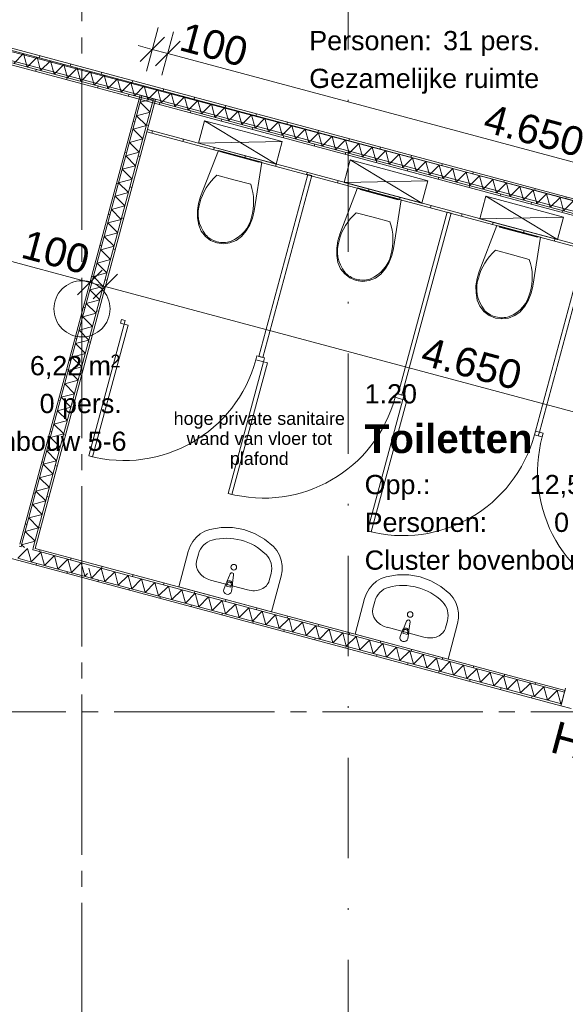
# Model space of a CAD drawing. Header units: millimetres. Extents: x 10 to 584, y 10 to 831.
# Tile 17 of 61: x 218 to 252, y 349 to 410. Entities that reach past the tile are written whole.
import ezdxf
from ezdxf.xclip import XClip

# ---------------------------------------------------------------- set-up
doc = ezdxf.new("R2010")
doc.units = ezdxf.units.MM
doc.header["$MEASUREMENT"] = 0
doc.header["$XCLIPFRAME"] = 0
doc.linetypes.add('B0204', pattern=[13, 10, -1, 1, -1])
doc.linetypes.add('B0302', pattern=[12.51, 6.26, -3.125, 0, -3.125])
for name, color, linetype in [('21 Buitenwanden', 7, 'Continuous'), ('22 NC Binnenwanden', 7, 'Continuous'), ('22 NC Binnenwanden Deuren', 7, 'Continuous'), ('22 NC Binnenwanden Deurlabels', 7, 'Continuous'), ('22 NC Binnenwanden Doorsnede-arcering', 7, 'Continuous'), ('22 NC Binnenwanden Laagscheidingslijnen', 7, 'Continuous'), ('23 Vloeren', 7, 'Continuous'), ('28 Draagconstructies', 7, 'Continuous'), ('74 Sanitair', 7, 'Continuous'), ('A Lijn doorsnede', 7, 'Continuous'), ('A Stramien', 7, 'Continuous'), ('Info Algemeen', 7, 'Continuous'), ('Maatvoering 1_ 50_100', 7, 'Continuous'), ('Z Ruimtefuncties', 7, 'Continuous')]:
    doc.layers.add(name, color=color, linetype=linetype)
doc.styles.add('GENERATED_STYLE_1', font='txt')
doc.styles.add('GENERATED_STYLE_3', font='txt')
pattern_1 = [(255, (78, 259.1879), (-1.931852, 0.517638), [])]
pattern_2 = [(345, (78, 259.1879), (0.517638, 1.931852), [])]
pattern_3 = [(255, (78, 259.1879), (-1.931852, 0.517638), [])]
pattern_4 = [(75, (78, 259.1879), (-1.931852, 0.517638), [])]

# ---------------------------------------------------------------- blocks, each defined once
blk = doc.blocks.new('*X112')
at = {"layer": '22 NC Binnenwanden Doorsnede-arcering', "color": 7, "linetype": 'Continuous', "lineweight": 0}
for p, q in [((222.431, 376.153), (222.594, 375.543)), ((223.206, 376.156), (222.594, 375.543)), ((223.206, 376.156), (223.431, 375.319)), ((224.043, 375.932), (223.431, 375.319)), ((224.043, 375.932), (224.267, 375.095)), ((224.88, 375.707), (224.267, 375.095)), ((224.88, 375.707), (225.104, 374.871)), ((225.716, 375.483), (225.104, 374.871)), ((225.716, 375.483), (225.94, 374.647)), ((226.553, 375.259), (225.94, 374.647)), ((226.553, 375.259), (226.777, 374.423)), ((227.389, 375.035), (226.777, 374.423)), ((227.389, 375.035), (227.613, 374.198)), ((228.226, 374.811), (227.613, 374.198)), ((228.226, 374.811), (228.45, 373.974)), ((229.062, 374.587), (228.45, 373.974)), ((229.062, 374.587), (229.286, 373.75)), ((229.899, 374.363), (229.286, 373.75)), ((229.899, 374.363), (230.123, 373.526)), ((230.735, 374.138), (230.123, 373.526)), ((230.735, 374.138), (230.959, 373.302)), ((231.572, 373.914), (230.959, 373.302)), ((231.572, 373.914), (231.796, 373.078)), ((232.408, 373.69), (231.796, 373.078)), ((232.408, 373.69), (232.632, 372.854)), ((233.245, 373.466), (232.632, 372.854)), ((233.245, 373.466), (233.469, 372.629)), ((234.081, 373.242), (233.469, 372.629)), ((234.081, 373.242), (234.305, 372.405)), ((234.918, 373.018), (234.305, 372.405)), ((234.918, 373.018), (235.142, 372.181)), ((235.754, 372.794), (235.142, 372.181)), ((235.754, 372.794), (235.978, 371.957)), ((236.591, 372.569), (235.978, 371.957)), ((236.591, 372.569), (236.815, 371.733)), ((237.427, 372.345), (236.815, 371.733)), ((237.427, 372.345), (237.651, 371.509)), ((238.264, 372.121), (237.651, 371.509)), ((238.264, 372.121), (238.488, 371.285)), ((239.1, 371.897), (238.488, 371.285)), ((239.1, 371.897), (239.324, 371.06)), ((239.937, 371.673), (239.324, 371.06)), ((239.937, 371.673), (240.161, 370.836)), ((240.773, 371.449), (240.161, 370.836)), ((240.773, 371.449), (240.997, 370.612)), ((241.61, 371.225), (240.997, 370.612)), ((241.61, 371.225), (241.834, 370.388)), ((242.446, 371), (241.834, 370.388)), ((242.446, 371), (242.671, 370.164)), ((243.283, 370.776), (242.671, 370.164)), ((243.283, 370.776), (243.507, 369.94)), ((244.119, 370.552), (243.507, 369.94)), ((244.119, 370.552), (244.344, 369.716)), ((244.956, 370.328), (244.344, 369.716)), ((244.956, 370.328), (245.18, 369.491)), ((245.792, 370.104), (245.18, 369.491)), ((245.792, 370.104), (246.017, 369.267)), ((246.629, 369.88), (246.017, 369.267)), ((246.629, 369.88), (246.853, 369.043)), ((247.465, 369.656), (246.853, 369.043)), ((247.465, 369.656), (247.69, 368.819)), ((248.302, 369.431), (247.69, 368.819)), ((248.302, 369.431), (248.526, 368.595)), ((249.138, 369.207), (248.526, 368.595)), ((249.138, 369.207), (249.363, 368.371)), ((249.975, 368.983), (249.363, 368.371)), ((249.975, 368.983), (250.199, 368.147)), ((250.812, 368.759), (250.199, 368.147)), ((250.812, 368.759), (251.036, 367.922)), ((251.648, 368.535), (251.036, 367.922)), ((251.648, 368.535), (251.872, 367.698)), ((251.92, 367.746), (251.872, 367.698))]:
    blk.add_line(p, q, dxfattribs=at)
blk = doc.blocks.new('*X114')
at = {"layer": '22 NC Binnenwanden Doorsnede-arcering', "color": 7, "linetype": 'Continuous', "lineweight": 0}
for q in [(218.237, 377.617), (218.41, 377.441)]:
    blk.add_line((218.235, 377.616), q, dxfattribs=at)
blk = doc.blocks.new('*X115')
at = {"layer": '22 NC Binnenwanden Doorsnede-arcering', "color": 7, "linetype": 'Continuous', "lineweight": 0}
for p, q in [((225.631, 405.221), (226.447, 405.44)), ((225.631, 405.221), (226.244, 404.609)), ((225.407, 404.385), (226.244, 404.609)), ((225.407, 404.385), (226.02, 403.772)), ((225.183, 403.548), (226.02, 403.772)), ((225.183, 403.548), (225.795, 402.936)), ((224.959, 402.712), (225.795, 402.936)), ((224.959, 402.712), (225.571, 402.099)), ((224.735, 401.875), (225.571, 402.099)), ((224.735, 401.875), (225.347, 401.263)), ((224.511, 401.039), (225.347, 401.263)), ((224.511, 401.039), (225.123, 400.426)), ((224.287, 400.202), (225.123, 400.426)), ((224.287, 400.202), (224.899, 399.59)), ((224.062, 399.366), (224.899, 399.59)), ((224.062, 399.366), (224.675, 398.753)), ((223.838, 398.529), (224.675, 398.753)), ((223.838, 398.529), (224.451, 397.917)), ((223.614, 397.693), (224.451, 397.917)), ((223.614, 397.693), (224.226, 397.08)), ((223.39, 396.856), (224.226, 397.08)), ((223.39, 396.856), (224.002, 396.244)), ((223.166, 396.02), (224.002, 396.244)), ((223.166, 396.02), (223.778, 395.407)), ((222.942, 395.183), (223.778, 395.407)), ((222.942, 395.183), (223.554, 394.571)), ((222.718, 394.347), (223.554, 394.571)), ((222.718, 394.347), (223.33, 393.734)), ((222.493, 393.51), (223.33, 393.734)), ((222.493, 393.51), (223.106, 392.898)), ((222.269, 392.674), (223.106, 392.898)), ((222.269, 392.674), (222.882, 392.061)), ((222.045, 391.837), (222.882, 392.061)), ((222.045, 391.837), (222.657, 391.225)), ((221.821, 391.001), (222.657, 391.225)), ((221.821, 391.001), (222.433, 390.388)), ((221.597, 390.164), (222.433, 390.388)), ((221.597, 390.164), (222.209, 389.552)), ((221.373, 389.327), (222.209, 389.552)), ((221.373, 389.327), (221.985, 388.715)), ((221.148, 388.491), (221.985, 388.715)), ((221.148, 388.491), (221.761, 387.879)), ((220.924, 387.654), (221.761, 387.879)), ((220.924, 387.654), (221.537, 387.042)), ((220.7, 386.818), (221.537, 387.042)), ((220.7, 386.818), (221.313, 386.206)), ((220.476, 385.981), (221.313, 386.206)), ((220.476, 385.981), (221.088, 385.369)), ((220.252, 385.145), (221.088, 385.369)), ((220.252, 385.145), (220.864, 384.533)), ((220.028, 384.308), (220.864, 384.533)), ((220.028, 384.308), (220.64, 383.696)), ((219.804, 383.472), (220.64, 383.696)), ((219.804, 383.472), (220.416, 382.86)), ((219.579, 382.635), (220.416, 382.86)), ((219.579, 382.635), (220.192, 382.023)), ((219.355, 381.799), (220.192, 382.023)), ((219.355, 381.799), (219.968, 381.186)), ((219.131, 380.962), (219.968, 381.186)), ((219.131, 380.962), (219.744, 380.35)), ((218.907, 380.126), (219.744, 380.35)), ((218.907, 380.126), (219.519, 379.513)), ((218.683, 379.289), (219.519, 379.513)), ((218.683, 379.289), (219.295, 378.677)), ((218.459, 378.453), (219.295, 378.677)), ((218.459, 378.453), (219.071, 377.84)), ((218.237, 377.617), (219.071, 377.84))]:
    blk.add_line(p, q, dxfattribs=at)
blk = doc.blocks.new('*X119')
at = {"layer": '22 NC Binnenwanden Doorsnede-arcering', "color": 7, "linetype": 'Continuous', "lineweight": 0}
for p, q in [((218.359, 408.254), (217.746, 407.642)), ((218.359, 408.254), (218.583, 407.418)), ((219.195, 408.03), (218.583, 407.418)), ((219.195, 408.03), (219.419, 407.194)), ((220.032, 407.806), (219.419, 407.194)), ((220.032, 407.806), (220.256, 406.97)), ((220.868, 407.582), (220.256, 406.97)), ((220.868, 407.582), (221.092, 406.745)), ((221.705, 407.358), (221.092, 406.745)), ((221.705, 407.358), (221.929, 406.521)), ((222.541, 407.134), (221.929, 406.521)), ((222.541, 407.134), (222.765, 406.297)), ((223.378, 406.909), (222.765, 406.297)), ((223.378, 406.909), (223.602, 406.073)), ((224.214, 406.685), (223.602, 406.073)), ((224.214, 406.685), (224.438, 405.849)), ((225.051, 406.461), (224.438, 405.849)), ((225.051, 406.461), (225.275, 405.625)), ((225.887, 406.237), (225.275, 405.625)), ((225.887, 406.237), (226.111, 405.401)), ((226.724, 406.013), (226.111, 405.401)), ((226.724, 406.013), (226.948, 405.176)), ((227.56, 405.789), (226.948, 405.176)), ((227.56, 405.789), (227.784, 404.952)), ((228.397, 405.565), (227.784, 404.952)), ((228.397, 405.565), (228.621, 404.728)), ((229.233, 405.34), (228.621, 404.728)), ((229.233, 405.34), (229.458, 404.504)), ((230.07, 405.116), (229.458, 404.504)), ((230.07, 405.116), (230.294, 404.28)), ((230.906, 404.892), (230.294, 404.28)), ((230.906, 404.892), (231.131, 404.056)), ((231.743, 404.668), (231.131, 404.056)), ((231.743, 404.668), (231.967, 403.832)), ((232.579, 404.444), (231.967, 403.832)), ((232.579, 404.444), (232.804, 403.607)), ((233.416, 404.22), (232.804, 403.607)), ((233.416, 404.22), (233.64, 403.383)), ((234.252, 403.996), (233.64, 403.383)), ((234.252, 403.996), (234.477, 403.159)), ((235.089, 403.771), (234.477, 403.159)), ((235.089, 403.771), (235.313, 402.935)), ((235.926, 403.547), (235.313, 402.935)), ((235.926, 403.547), (236.15, 402.711)), ((236.762, 403.323), (236.15, 402.711)), ((236.762, 403.323), (236.986, 402.487)), ((237.599, 403.099), (236.986, 402.487)), ((237.599, 403.099), (237.823, 402.263)), ((238.435, 402.875), (237.823, 402.263)), ((238.435, 402.875), (238.659, 402.038)), ((239.272, 402.651), (238.659, 402.038)), ((239.272, 402.651), (239.496, 401.814)), ((240.108, 402.427), (239.496, 401.814)), ((240.108, 402.427), (240.332, 401.59)), ((240.945, 402.202), (240.332, 401.59)), ((240.945, 402.202), (241.169, 401.366)), ((241.781, 401.978), (241.169, 401.366)), ((241.781, 401.978), (242.005, 401.142)), ((242.618, 401.754), (242.005, 401.142)), ((242.618, 401.754), (242.842, 400.918)), ((243.454, 401.53), (242.842, 400.918)), ((243.454, 401.53), (243.678, 400.694)), ((244.291, 401.306), (243.678, 400.694)), ((244.291, 401.306), (244.515, 400.469)), ((245.127, 401.082), (244.515, 400.469)), ((245.127, 401.082), (245.351, 400.245)), ((245.964, 400.858), (245.351, 400.245)), ((245.964, 400.858), (246.188, 400.021)), ((246.8, 400.633), (246.188, 400.021)), ((246.8, 400.633), (247.024, 399.797)), ((247.637, 400.409), (247.024, 399.797)), ((247.637, 400.409), (247.861, 399.573)), ((248.473, 400.185), (247.861, 399.573)), ((248.473, 400.185), (248.697, 399.349)), ((249.31, 399.961), (248.697, 399.349)), ((249.31, 399.961), (249.534, 399.125)), ((250.146, 399.737), (249.534, 399.125)), ((250.146, 399.737), (250.37, 398.9)), ((250.983, 399.513), (250.37, 398.9)), ((250.983, 399.513), (251.207, 398.676)), ((251.819, 399.289), (251.207, 398.676)), ((251.819, 399.289), (252.043, 398.452)), ((252.656, 399.064), (252.043, 398.452))]:
    blk.add_line(p, q, dxfattribs=at)
blk = doc.blocks.new('*X292')
at = {"layer": '22 NC Binnenwanden Doorsnede-arcering', "color": 7, "linetype": 'Continuous', "lineweight": 0}
for p in [(218.015, 376.798), (218.778, 376.746)]:
    blk.add_line(p, (218.606, 377.389), dxfattribs=at)
blk = doc.blocks.new('*X293')
at = {"layer": '22 NC Binnenwanden Doorsnede-arcering', "color": 7, "linetype": 'Continuous', "lineweight": 0}
for p, q in [((218.83, 376.552), (219.442, 377.164)), ((219.666, 376.328), (219.442, 377.164)), ((218.83, 376.552), (218.778, 376.746)), ((219.666, 376.328), (220.279, 376.94)), ((220.503, 376.104), (220.279, 376.94)), ((220.503, 376.104), (221.115, 376.716)), ((221.339, 375.88), (221.115, 376.716)), ((221.339, 375.88), (221.952, 376.492)), ((222.176, 375.655), (221.952, 376.492)), ((222.176, 375.655), (222.342, 375.822))]:
    blk.add_line(p, q, dxfattribs=at)
blk = doc.blocks.new('Drawing_2_2', base_point=(78, 259.188))
at = {"layer": '22 NC Binnenwanden Doorsnede-arcering', "linetype": 'Continuous', "lineweight": 0, "true_color": 0x000000}
h = blk.add_hatch(dxfattribs=at)
h.set_pattern_fill('930_Lijnen_vert_200_0002', color=18, style=0, pattern_type=2)
h.set_pattern_definition(pattern_3)
h.paths.add_polyline_path([(289.565, 389.304), (211.23, 410.294), (211.198, 410.173), (289.533, 389.183)])
h = blk.add_hatch(dxfattribs=at)
h.set_pattern_fill('930_Lijnen_vert_200_0002', color=18, style=0, pattern_type=2)
h.set_pattern_definition(pattern_3)
h.paths.add_polyline_path([(289.339, 388.459), (211.004, 409.449), (210.971, 409.328), (289.307, 388.338)])
h = blk.add_hatch(dxfattribs=at)
h.set_pattern_fill('930_Lijnen_vert_200_0002', color=18, style=0, pattern_type=2)
h.set_pattern_definition(pattern_2)
h.paths.add_polyline_path([(225.62, 405.662), (218.114, 377.65), (218.235, 377.617), (225.741, 405.629)])
h = blk.add_hatch(dxfattribs=at)
h.set_pattern_fill('930_Lijnen_vert_200_0002', color=18, style=0, pattern_type=2)
h.set_pattern_definition(pattern_2)
h.paths.add_polyline_path([(226.465, 405.435), (218.959, 377.423), (219.08, 377.391), (226.586, 405.403)])
h = blk.add_hatch(dxfattribs=at)
h.set_pattern_fill('930_Lijnen_vert_200_0002', color=18, style=0, pattern_type=2)
h.set_pattern_definition([(255, (78, 259.1879), (-1.931852, 0.517638), [])])
h.paths.add_polyline_path([(226.042, 403.374), (270.958, 391.339), (270.997, 391.484), (226.081, 403.519)])
h = blk.add_hatch(dxfattribs=at)
h.set_pattern_fill('930_Lijnen_vert_200_0002', color=18, style=0, pattern_type=2)
h.set_pattern_definition(pattern_4)
h.paths.add_polyline_path([(202.037, 381.052), (202.075, 380.912), (222.257, 375.504), (222.289, 375.625)])
h = blk.add_hatch(dxfattribs=at)
h.set_pattern_fill('930_Lijnen_vert_200_0002', color=18, style=0, pattern_type=2)
h.set_pattern_definition(pattern_4)
h.paths.add_polyline_path([(218.235, 377.617), (218.114, 377.65), (218.082, 377.529), (218.203, 377.497)])
h = blk.add_hatch(dxfattribs=at)
h.set_pattern_fill('930_Lijnen_vert_200_0002', color=18, style=0, pattern_type=2)
h.set_pattern_definition(pattern_4)
h.paths.add_polyline_path([(219.08, 377.391), (218.959, 377.423), (218.927, 377.302), (219.048, 377.27)])
h = blk.add_hatch(dxfattribs=at)
h.set_pattern_fill('930_Lijnen_vert_200_0002', color=18, style=0, pattern_type=2)
h.set_pattern_definition(pattern_4)
h.paths.add_polyline_path([(219.048, 377.27), (222.484, 376.349), (222.516, 376.47), (219.08, 377.391)])
h = blk.add_hatch(dxfattribs=at)
h.set_pattern_fill('930_Lijnen_vert_200_0002', color=18, style=0, pattern_type=2)
h.set_pattern_definition(pattern_1)
h.paths.add_polyline_path([(222.516, 376.47), (222.484, 376.349), (252.099, 368.414), (252.131, 368.535)])
h = blk.add_hatch(dxfattribs=at)
h.set_pattern_fill('930_Lijnen_vert_200_0002', color=18, style=0, pattern_type=2)
h.set_pattern_definition(pattern_1)
h.paths.add_polyline_path([(222.289, 375.625), (222.257, 375.504), (251.872, 367.569), (251.905, 367.69)])
at = {"layer": '22 NC Binnenwanden', "color": 1, "linetype": 'Continuous', "lineweight": 0}
for p, q in [((251.905, 367.69), (252.099, 368.414)), ((252.099, 368.414), (252.131, 368.535)), ((251.872, 367.569), (251.905, 367.69))]:
    blk.add_line(p, q, dxfattribs=at)
at = {"layer": '22 NC Binnenwanden', "color": 1, "linetype": 'Continuous', "lineweight": 0, "flags": 128}
for points in [[(289.565, 389.304), (211.23, 410.294)], [(210.971, 409.328), (289.307, 388.338)], [(225.62, 405.662), (218.114, 377.65)], [(219.08, 377.391), (226.586, 405.403)], [(225.62, 405.662), (225.741, 405.629)], [(225.741, 405.629), (226.465, 405.435)], [(226.465, 405.435), (226.586, 405.403)], [(226.081, 403.519), (226.042, 403.374)], [(201.935, 380.949), (222.257, 375.504)], [(222.516, 376.47), (219.08, 377.391)], [(252.131, 368.535), (222.516, 376.47)], [(222.257, 375.504), (251.872, 367.569)]]:
    blk.add_lwpolyline(points, dxfattribs=at)
at = {"layer": '22 NC Binnenwanden', "color": 9, "linetype": 'Continuous', "lineweight": 0, "flags": 128}
for points in [[(226.042, 403.374), (270.958, 391.339)], [(270.997, 391.484), (226.081, 403.519)]]:
    blk.add_lwpolyline(points, dxfattribs=at)
at = {"layer": '22 NC Binnenwanden Deuren', "color": 1, "linetype": 'Continuous', "lineweight": 0}
for p, q in [((251.872, 367.569), (252.168, 368.67)), ((251.905, 367.69), (252.099, 368.414)), ((251.905, 367.69), (252.099, 368.414)), ((252.099, 368.414), (252.131, 368.535)), ((252.099, 368.414), (252.131, 368.535)), ((251.872, 367.569), (251.905, 367.69)), ((251.872, 367.569), (251.905, 367.69)), ((252.52, 367.395), (251.872, 367.569))]:
    blk.add_line(p, q, dxfattribs=at)
at = {"layer": '22 NC Binnenwanden Laagscheidingslijnen', "color": 9, "linetype": 'Continuous', "lineweight": 0}
for p, q in [((289.533, 389.183), (211.198, 410.173)), ((289.339, 388.459), (211.004, 409.449)), ((225.741, 405.629), (218.235, 377.617)), ((226.465, 405.435), (218.959, 377.423)), ((218.082, 377.529), (218.203, 377.497)), ((218.235, 377.617), (218.203, 377.497)), ((218.235, 377.617), (218.203, 377.497)), ((218.927, 377.302), (218.959, 377.423)), ((218.927, 377.302), (218.959, 377.423)), ((218.927, 377.302), (219.048, 377.27)), ((219.048, 377.27), (222.484, 376.349)), ((218.008, 376.772), (218.733, 376.578)), ((218.733, 376.578), (222.289, 375.625)), ((252.099, 368.414), (222.484, 376.349)), ((251.905, 367.69), (222.289, 375.625))]:
    blk.add_line(p, q, dxfattribs=at)
at = {"layer": '23 Vloeren', "color": 1, "linetype": 'Continuous', "lineweight": 0, "flags": 128}
for points in [[(202.924, 509.928), (302.501, 509.518), (279.375, 422.348), (297.626, 417.633), (289.818, 388.46), (211.036, 409.569), (205.247, 431.172), (222.808, 435.878)], [(208.94, 419.324), (225.906, 423.857), (294.172, 405.66), (289.774, 389.248), (211.437, 410.002)]]:
    blk.add_lwpolyline(points, close=True, dxfattribs=at)
at = {"layer": '28 Draagconstructies', "color": 3, "linetype": 'Continuous', "lineweight": 0, "flags": 128}
blk.add_lwpolyline([(220.25, 392.335, 0.414214), (222, 390.585, 0.414214), (223.75, 392.335, 0.414214), (222, 394.085, 0.414214)], format="xyb", close=True, dxfattribs=at)
at = {"layer": '74 Sanitair', "color": 1, "linetype": 'Continuous', "lineweight": 0}
for p, q in [((234.115, 401.364), (229.646, 404.062)), ((234.49, 402.764), (229.271, 402.662)), ((243.206, 398.928), (238.738, 401.626)), ((231.472, 400.39), (230.421, 400.674)), ((232.524, 400.107), (231.472, 400.39)), ((243.582, 400.328), (238.362, 400.226)), ((251.669, 396.66), (247.2, 399.359)), ((240.162, 398.047), (239.11, 398.33)), ((241.214, 397.763), (240.162, 398.047)), ((252.044, 398.061), (246.825, 397.958)), ((248.851, 395.703), (247.799, 395.987)), ((249.903, 395.419), (248.851, 395.703)), ((232.91, 389.401), (232.845, 389.159)), ((232.845, 389.159), (233.086, 389.094)), ((233.152, 389.336), (232.91, 389.401)), ((233.086, 389.094), (233.328, 389.029)), ((233.393, 389.271), (233.152, 389.336)), ((233.328, 389.029), (233.393, 389.271)), ((241.6, 387.057), (241.535, 386.816)), ((241.841, 386.992), (241.6, 387.057)), ((242.082, 386.927), (241.841, 386.992)), ((241.535, 386.816), (241.776, 386.751)), ((241.776, 386.751), (242.017, 386.686)), ((242.017, 386.686), (242.082, 386.927)), ((229.14, 376.593), (229.259, 377.035)), ((230.025, 375.414), (232.32, 374.799)), ((233.676, 375.377), (233.794, 375.82)), ((231.015, 375.044), (231.053, 375.188)), ((231.278, 374.974), (231.015, 375.044)), ((231.316, 375.117), (231.278, 374.974)), ((240.142, 373.645), (240.261, 374.087)), ((244.678, 372.429), (244.797, 372.872)), ((241.027, 372.466), (243.322, 371.851)), ((242.017, 372.096), (242.056, 372.24)), ((242.28, 372.026), (242.017, 372.096)), ((242.318, 372.169), (242.28, 372.026))]:
    blk.add_line(p, q, dxfattribs=at)
at = {"layer": '74 Sanitair', "color": 1, "linetype": 'Continuous', "lineweight": 0, "flags": 128}
for points in [[(234.49, 402.764), (229.646, 404.062), (229.271, 402.662), (234.115, 401.364)], [(229.198, 398.463), (229.204, 398.01), (229.281, 397.564), (229.443, 397.183), (229.697, 396.856), (230.026, 396.605), (230.408, 396.445), (230.819, 396.391), (231.23, 396.443), (231.614, 396.598), (231.946, 396.845), (232.236, 397.192), (232.469, 397.58), (232.639, 398), (232.742, 398.441), (233.228, 401.485), (230.506, 402.219), (229.395, 399.343), (229.262, 398.911)], [(233.054, 401.532), (230.679, 402.172), (230.666, 402.124), (233.041, 401.484)], [(243.582, 400.328), (238.738, 401.626), (238.362, 400.226), (243.206, 398.928)], [(236.332, 400.648), (236.091, 400.713), (233.031, 389.368), (233.272, 389.303)], [(237.887, 396.119), (237.894, 395.666), (237.97, 395.22), (238.133, 394.84), (238.387, 394.513), (238.716, 394.261), (239.098, 394.102), (239.508, 394.047), (239.919, 394.099), (240.303, 394.254), (240.635, 394.502), (240.926, 394.849), (241.159, 395.237), (241.329, 395.656), (241.431, 396.097), (241.917, 399.141), (239.195, 399.876), (238.084, 397), (237.951, 396.567)], [(241.744, 399.188), (239.369, 399.829), (239.356, 399.78), (241.731, 399.14)], [(252.044, 398.061), (247.2, 399.359), (246.825, 397.958), (251.669, 396.66)], [(245.022, 398.304), (244.78, 398.369), (241.72, 387.025), (241.962, 386.959)], [(246.577, 393.775), (246.583, 393.323), (246.66, 392.877), (246.822, 392.496), (247.076, 392.169), (247.405, 391.917), (247.787, 391.758), (248.198, 391.704), (248.609, 391.756), (248.993, 391.91), (249.324, 392.158), (249.615, 392.505), (249.848, 392.893), (250.018, 393.312), (250.121, 393.753), (250.607, 396.798), (247.885, 397.532), (246.774, 394.656), (246.641, 394.223)], [(250.433, 396.844), (248.058, 397.485), (248.045, 397.437), (250.42, 396.796)], [(253.59, 395.993), (253.349, 396.058), (250.289, 384.713), (250.531, 384.648)], [(224.638, 391.373), (224.703, 391.614), (224.462, 391.679), (224.397, 391.438)], [(250.465, 384.407), (250.531, 384.648), (250.289, 384.713), (250.224, 384.472)], [(250.465, 384.407), (250.53, 384.648), (250.772, 384.584), (250.707, 384.342)], [(233.831, 373.438), (234.424, 375.651), (234.483, 375.984), (234.485, 376.322), (234.429, 376.653), (234.316, 376.967), (234.151, 377.254), (233.939, 377.505), (233.387, 377.963), (232.768, 378.318), (232.098, 378.561), (231.397, 378.685), (230.683, 378.687), (229.975, 378.567), (229.666, 378.456), (229.38, 378.29), (229.126, 378.074), (228.911, 377.815), (228.744, 377.522), (228.629, 377.204), (228.036, 374.991)], [(244.834, 370.49), (245.426, 372.703), (245.486, 373.036), (245.487, 373.374), (245.431, 373.705), (245.319, 374.019), (245.154, 374.306), (244.941, 374.557), (244.389, 375.015), (243.77, 375.37), (243.1, 375.613), (242.399, 375.737), (241.685, 375.739), (240.978, 375.619), (240.669, 375.508), (240.382, 375.342), (240.128, 375.126), (239.914, 374.867), (239.746, 374.574), (239.631, 374.256), (239.038, 372.043)]]:
    blk.add_lwpolyline(points, close=True, dxfattribs=at)
at = {"layer": '74 Sanitair', "color": 2, "linetype": 'Continuous', "lineweight": 0, "flags": 128}
for points in [[(224.638, 391.373), (222.425, 383.166), (222.666, 383.101), (224.88, 391.308)], [(233.328, 389.029), (231.114, 380.822), (231.356, 380.757), (233.569, 388.964)], [(242.017, 386.686), (239.804, 378.479), (240.045, 378.414), (242.259, 386.62)]]:
    blk.add_lwpolyline(points, close=True, dxfattribs=at)
at = {"layer": '74 Sanitair', "color": 1, "linetype": 'Continuous', "lineweight": 0, "flags": 128}
for points in [[(231.323, 374.704), (231.393, 375.119, 0.12102), (231.386, 375.22), (231.459, 375.748, 0.882566), (231.245, 375.806), (231.044, 375.311, 0.12102), (230.987, 375.228), (230.84, 374.833, 1)], [(242.326, 371.756), (242.396, 372.171, 0.12102), (242.389, 372.272), (242.462, 372.8, 0.882566), (242.247, 372.857), (242.046, 372.363, 0.12102), (241.99, 372.28), (241.843, 371.885, 1)]]:
    blk.add_lwpolyline(points, format="xyb", close=True, dxfattribs=at)
at = {"layer": '74 Sanitair', "color": 1, "linetype": 'Continuous', "lineweight": 0}
for centre in [(231.47, 376.215), (242.472, 373.267)]:
    blk.add_circle(centre, 0.175, dxfattribs=at)
at = {"layer": '74 Sanitair', "color": 2, "linetype": 'Continuous', "lineweight": 0}
for centre, start, end in [((224.638, 391.373), 254.90554, 344.90554), ((233.328, 389.029), 254.90554, 344.90554), ((242.017, 386.686), 254.90554, 344.90554), ((258.917, 382.142), 165, 255)]:
    blk.add_arc(centre, 8.5, start, end, dxfattribs=at)
at = {"layer": '74 Sanitair', "color": 1, "linetype": 'Continuous', "lineweight": 0}
for centre, radius, start, end in [((231.185, 375.155), 0.211, 17.77103, 132.22897), ((231.185, 375.153), 0.136, 345, 165), ((242.188, 372.207), 0.211, 17.77103, 132.22897), ((242.187, 372.205), 0.136, 345, 165)]:
    blk.add_arc(centre, radius, start, end, dxfattribs=at)
for centre, major_axis, ratio, start_param, end_param in [((233.475, 397.903), (-4.106, 1.107), 0.875546, 5.753781, 6.306801), ((228.491, 399.247), (-4.106, 1.107), 0.875546, 3.117975, 3.670995), ((231.791, 398.136), (-2.48, 0.669), 0.875546, 6.227454, 7.128043), ((230.063, 398.602), (-2.48, 0.669), 0.875546, 2.296732, 3.19732), ((242.164, 395.559), (-4.106, 1.107), 0.875546, 5.753781, 6.306801), ((237.18, 396.903), (-4.106, 1.107), 0.875546, 3.117975, 3.670995), ((230.752, 397.687), (-1.337, 0.361), 0.875546, 0.938292, 1.564936), ((230.736, 397.691), (-1.337, 0.361), 0.875546, 1.576657, 2.203301), ((240.48, 395.792), (-2.48, 0.669), 0.875546, 6.227454, 7.128043), ((238.753, 396.258), (-2.48, 0.669), 0.875546, 2.296732, 3.19732), ((250.854, 393.215), (-4.106, 1.107), 0.875546, 5.753781, 6.306801), ((245.87, 394.56), (-4.106, 1.107), 0.875546, 3.117975, 3.670995), ((239.441, 395.343), (-1.337, 0.361), 0.875546, 0.938292, 1.564936), ((239.425, 395.348), (-1.337, 0.361), 0.875546, 1.576657, 2.203301), ((249.17, 393.449), (-2.48, 0.669), 0.875546, 6.227454, 7.128043), ((247.442, 393.915), (-2.48, 0.669), 0.875546, 2.296732, 3.19732), ((248.131, 393), (-1.337, 0.361), 0.875546, 0.938292, 1.564936), ((248.115, 393.004), (-1.337, 0.361), 0.875546, 1.576657, 2.203301), ((230.378, 376.735), (0.314, 1.171), 0.956522, 0.496975, 1.570796), ((230.933, 374.215), (0.988, 3.688), 0.956522, 5.78621, 6.78016), ((230.261, 376.292), (-1.121, 0.3), 0.783646, 0, 1.570796), ((232.674, 376.12), (0.314, 1.171), 0.956522, 4.712389, 5.78621), ((232.554, 375.678), (-1.121, 0.3), 0.783646, 1.570796, 3.141593), ((241.381, 373.787), (0.314, 1.171), 0.956522, 0.496975, 1.570796), ((241.936, 371.267), (0.988, 3.688), 0.956522, 5.78621, 6.78016), ((241.264, 373.344), (-1.121, 0.3), 0.783646, 0, 1.570796), ((243.677, 373.172), (0.314, 1.171), 0.956522, 4.712389, 5.78621), ((243.557, 372.73), (-1.121, 0.3), 0.783646, 1.570796, 3.141593)]:
    blk.add_ellipse(centre, major_axis=major_axis, ratio=ratio, start_param=start_param, end_param=end_param, dxfattribs=at)
at = {"layer": 'A Lijn doorsnede', "color": 9, "linetype": 'B0302', "lineweight": 0}
blk.add_line((238.611, 231.965), (238.611, 783.133), dxfattribs=at)
at = {"layer": 'A Stramien', "color": 9, "linetype": 'B0204', "lineweight": 0}
for p, q in [((222, 784.271), (222, 233.204)), ((68, 367.188), (520.556, 367.188))]:
    blk.add_line(p, q, dxfattribs=at)
at = {"layer": 'Maatvoering 1_ 50_100', "color": 1, "linetype": 'Continuous', "lineweight": 0}
for p, q in [((226.751, 409.881), (226.023, 407.165)), ((225.621, 407.758), (227.152, 409.289)), ((227.717, 409.623), (226.989, 406.906)), ((226.387, 408.523), (225.501, 408.76)), ((227.353, 408.264), (226.387, 408.523)), ((228.118, 409.03), (226.587, 407.499)), ((272.268, 396.229), (227.353, 408.264)), ((195.691, 401.162), (222.49, 393.981)), ((222.126, 392.623), (222.854, 395.34)), ((223.092, 392.364), (223.82, 395.081)), ((223.256, 394.747), (221.725, 393.216)), ((224.222, 394.488), (222.691, 392.957)), ((222.49, 393.981), (223.456, 393.723)), ((223.456, 393.723), (268.372, 381.687))]:
    blk.add_line(p, q, dxfattribs=at)
at = {"layer": '21 Buitenwanden', "color": 4, "linetype": 'Continuous', "lineweight": 0}
for name in ['*X119', '*X115', '*X292', '*X114', '*X293', '*X112']:
    blk.add_blockref(name, (0, 0), dxfattribs=at)
at = {"layer": '22 NC Binnenwanden Deurlabels', "color": 2, "linetype": 'Continuous', "lineweight": 0, "insert": (251.625, 366.644), "char_height": 2, "attachment_point": 1, "rotation": 345, "style": 'GENERATED_STYLE_1'}
blk.add_mtext('\\A1;{\\pql;\\fArial|b0|i0|c0|p38;Hi-01a}', dxfattribs=at)
at = {"layer": 'Info Algemeen', "color": 2, "linetype": 'Continuous', "lineweight": 0, "insert": (233.061, 382.357), "char_height": 0.8, "width": 10.75705, "attachment_point": 8, "line_spacing_factor": 0.936739, "style": 'GENERATED_STYLE_1'}
blk.add_mtext('\\A1;{\\pqc;\\fArial|b0|i0|c0|p38;hoge \\fArial|b0|i0|c0|p38;private \\fArial|b0|i0|c0|p38;sanitaire wand \\fArial|b0|i0|c0|p38;van vloer tot plafond}', dxfattribs=at)
at = {"layer": 'Maatvoering 1_ 50_100', "color": 2, "linetype": 'Continuous', "lineweight": 0, "char_height": 1.8, "attachment_point": 7, "rotation": 345, "style": 'GENERATED_STYLE_1'}
for s, insert, width in [('\\A1;{\\pql;\\fArial|b0|i0|c0|p38;100}', (227.969, 408.472), 4.09784), ('\\A1;{\\pql;\\fArial|b0|i0|c0|p38;4.650}', (246.931, 403.391), 6.15497), ('\\A1;{\\pql;\\fArial|b0|i0|c0|p38;100}', (218.102, 395.53), 4.09784), ('\\A1;{\\pql;\\fArial|b0|i0|c0|p38;4.650}', (243.034, 388.849), 6.15497)]:
    blk.add_mtext(s, dxfattribs=dict(at, insert=insert, width=width))
at = {"layer": 'Z Ruimtefuncties', "color": 2, "linetype": 'Continuous', "lineweight": 0, "attachment_point": 1}
for s, insert, char_height, style in [('\\A1;{\\pql;\\pt0;\\fArial|b0|i0|c0|p38;Personen: }', (236.176, 409.669), 1.2, 'GENERATED_STYLE_1'), ('\\A1;{\\pql;\\pt0;\\fArial|b0|i0|c0|p38;31 pers.}', (244.525, 409.669), 1.2, 'GENERATED_STYLE_1'), ('\\A1;{\\pql;\\pt0;\\fArial|b0|i0|c0|p38;Gezamelijke ruimte}', (236.176, 407.312), 1.2, 'GENERATED_STYLE_1'), ('\\A1;{\\pql;\\fArial|b0|i0|c0|p38;2}', (223.776, 389.481), 0.8, 'GENERATED_STYLE_1'), ('\\A1;{\\pql;\\fArial|b0|i0|c0|p38;6,22}', (218.751, 389.39), 1.2, 'GENERATED_STYLE_1'), ('\\A1;{\\pql;\\fArial|b0|i0|c0|p38; m}', (221.944, 389.39), 1.2, 'GENERATED_STYLE_1'), ('\\A1;{\\pql;\\pt0;\\fArial|b0|i0|c0|p38;1.20}', (239.633, 387.632), 1.2, 'GENERATED_STYLE_1'), ('\\A1;{\\pql;\\pt0;\\fArial|b0|i0|c0|p38;0 pers.}', (219.358, 387.032), 1.2, 'GENERATED_STYLE_1'), ('\\A1;{\\pql;\\pt0;\\fArial|b1|i0|c0|p38;Toiletten}', (239.633, 385.137), 1.8, 'GENERATED_STYLE_3'), ('\\A1;{\\pql;\\pt0;\\fArial|b0|i0|c0|p38;Cluster bovenbouw 5-6}', (207.542, 384.675), 1.2, 'GENERATED_STYLE_1'), ('\\A1;{\\pql;\\pt0;\\fArial|b0|i0|c0|p38;Opp.: }', (239.633, 381.974), 1.2, 'GENERATED_STYLE_1'), ('\\A1;{\\pql;\\fArial|b0|i0|c0|p38;12,51}', (249.931, 381.974), 1.2, 'GENERATED_STYLE_1'), ('\\A1;{\\pql;\\pt0;\\fArial|b0|i0|c0|p38;Personen: }', (239.633, 379.617), 1.2, 'GENERATED_STYLE_1'), ('\\A1;{\\pql;\\pt0;\\fArial|b0|i0|c0|p38;0 pers.}', (251.449, 379.617), 1.2, 'GENERATED_STYLE_1'), ('\\A1;{\\pql;\\pt0;\\fArial|b0|i0|c0|p38;Cluster bovenbouw 5-6}', (239.633, 377.26), 1.2, 'GENERATED_STYLE_1')]:
    blk.add_mtext(s, dxfattribs=dict(at, insert=insert, char_height=char_height, style=style))

msp = doc.modelspace()

# ---------------------------------------------------------------- block references
at = {"color": 4, "linetype": 'Continuous', "lineweight": 0}
ref = msp.add_blockref('Drawing_2_2', (78, 259.188), dxfattribs=at)
XClip(ref).set_block_clipping_path([(30, 141.736842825), (586.5626696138, 807.8168177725)])

doc.saveas('drawing.dxf')
